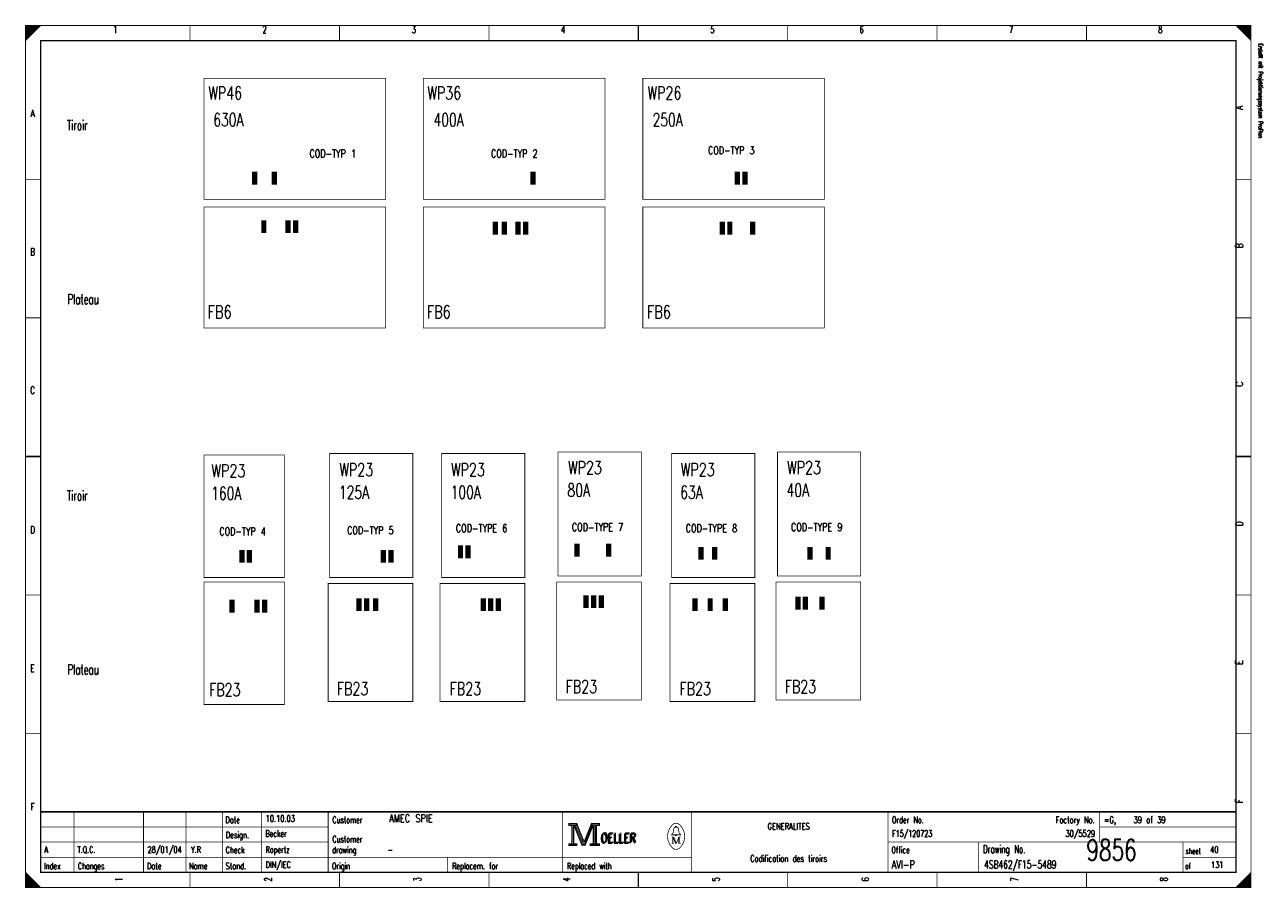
# Model space of a CAD drawing. Extents: x 0 to 409, y 0 to 285.
import ezdxf
from ezdxf.enums import TextEntityAlignment as Align

# ---------------------------------------------------------------- set-up
doc = ezdxf.new("R2010")
doc.units = 0
doc.header["$MEASUREMENT"] = 0
doc.layers.get('0').update_dxf_attribs({"color": 9, "linetype": 'CONTINUOUS'})
doc.styles.get("Standard").update_dxf_attribs({"font": 'TXT', "bigfont": 'TXT'})

msp = doc.modelspace()

# ---------------------------------------------------------------- linework, layer by layer
at = {"color": 0, "const_width": 0.25, "flags": 128}
for points in [[(0, 142.5), (0, 285), (405, 285), (405, 0), (0, 0), (0, 142.5)], [(0, 285), (5, 285), (0, 280), (0, 285)], [(0.25, 285), (0.25, 280.25), (0.5, 280.5), (0.5, 285), (0.75, 285), (0.75, 280.75), (1, 281), (1, 285), (1.25, 285), (1.25, 281.25), (1.5, 281.5), (1.5, 285), (1.75, 285), (1.75, 281.75), (2, 282)], [(2, 282), (2, 285), (2.25, 285), (2.25, 282.25), (2.5, 282.5), (2.5, 285), (2.75, 285), (2.75, 282.75), (3, 283), (3, 285), (3.25, 285), (3.25, 283.25), (3.5, 283.5), (3.5, 285), (3.75, 285)], [(3.75, 285), (3.75, 283.75), (4, 284), (4, 285), (4.25, 285), (4.25, 284.25), (4.5, 284.5), (4.5, 285), (4.75, 285), (4.75, 284.75)], [(400, 285), (405, 280), (404.75, 280.25), (404.75, 285), (404.5, 285), (404.5, 280.5), (404.25, 280.75), (404.25, 285), (404, 285), (404, 281), (403.75, 281.25), (403.75, 285), (403.5, 285), (403.5, 281.5), (403.25, 281.75)], [(401.5, 283.5), (401.5, 285), (401.25, 285), (401.25, 283.75), (401, 284), (401, 285), (400.75, 285), (400.75, 284.25), (400.5, 284.5), (400.5, 285), (400.25, 285), (400.25, 284.75)], [(403.25, 281.75), (403.25, 285), (403, 285), (403, 282), (402.75, 282.25), (402.75, 285), (402.5, 285), (402.5, 282.5), (402.25, 282.75), (402.25, 285), (402, 285), (402, 283), (401.75, 283.25), (401.75, 285), (401.5, 285)], [(179.5, 21.2), (179.5, 20.5), (180.5, 20.5), (180.5, 14.5), (179.5, 14.5), (179.5, 13.8), (182.2, 13.8), (182.2, 14.5), (181.2, 14.5), (181.2, 20.5), (182.2, 20.5), (182.2, 21.2), (179.5, 21.2)], [(180.7, 20.7), (180.7, 14.3), (181, 14.3), (181, 20.7)], [(181.2, 20.5), (183.9, 13.8), (184.9, 13.8), (187.6, 20.5)], [(181.8, 20.5), (184.2, 14.6), (184.6, 14.6)], [(182.2, 21.2), (184.6, 15.2), (187, 21.2)], [(182.2, 20.5), (184.4, 14.9), (184.7, 14.9)], [(184.6, 14.2), (184.9, 14.2), (187.4, 20.5)], [(184.6, 14.6), (184.8, 14.6), (187.2, 20.5)], [(187.6, 20.5), (187.6, 14.5), (186.6, 14.5), (186.6, 13.8), (187.1, 13.8)], [(187, 21.2), (187, 20.5), (188, 20.5), (188, 14.5), (187, 14.5), (187, 13.8), (189.7, 13.8), (189.7, 14.5), (188.7, 14.5), (188.7, 20.5), (189.7, 20.5), (189.7, 21.2), (187, 21.2)], [(187.8, 20.7), (187.8, 14.3), (188.3, 14.3), (188.3, 20.7), (188.5, 20.7), (188.5, 14.3)], [(214.8, 17.4), (213.5, 17.4), (213.5, 17.6), (214, 18), (214.3, 19.6)], [(213.9, 16.7), (213.9, 14.6), (213.5, 14.6)], [(213.9, 16.7), (214.8, 14.6), (215.1, 14.6)], [(214.8, 19.9), (214.8, 20.2), (215.2, 20.2), (215.2, 19.9)], [(215.2, 17.4), (216.5, 17.4), (216.5, 17.6), (216, 18), (215.7, 19.6)], [(0, 5), (0, 0), (5, 0), (0, 5), (0.25, 4.75), (0.25, 0), (0.5, 0), (0.5, 4.5), (0.75, 4.25), (0.75, 0), (1, 0), (1, 4), (1.25, 3.75), (1.25, 0), (1.5, 0)], [(404.75, 4.75), (404.75, 0), (404.5, 0), (404.5, 4.5), (404.25, 4.25), (404.25, 0), (404, 0), (404, 4), (403.75, 3.75), (403.75, 0), (403.5, 0), (403.5, 3.5), (403.25, 3.25), (403.25, 0), (403, 0)], [(1.5, 0), (1.5, 3.5), (1.75, 3.25), (1.75, 0), (2, 0), (2, 3), (2.25, 2.75), (2.25, 0), (2.5, 0), (2.5, 2.5), (2.75, 2.25), (2.75, 0), (3, 0), (3, 2), (3.25, 1.75)], [(3.25, 1.75), (3.25, 0), (3.5, 0), (3.5, 1.5), (3.75, 1.25), (3.75, 0), (4, 0), (4, 1), (4.25, 0.75), (4.25, 0), (4.5, 0), (4.5, 0.5), (4.75, 0.25)], [(401.25, 1.25), (401.25, 0), (401, 0), (401, 1), (400.75, 0.75), (400.75, 0), (400.5, 0), (400.5, 0.5), (400.25, 0.25), (400.25, 0)], [(403, 0), (403, 3), (402.75, 2.75), (402.75, 0), (402.5, 0), (402.5, 2.5), (402.25, 2.25), (402.25, 0), (402, 0), (402, 2), (401.75, 1.75), (401.75, 0), (401.5, 0), (401.5, 1.5), (401.25, 1.25)]]:
    msp.add_lwpolyline(points, dxfattribs=at)
at = {"color": 0, "flags": 128}
for points, const_width in [([(0, 285), (405, 285), (405, 0), (0, 0)], 0.25), ([(5, 280), (400, 280), (400, 5), (5, 5)], 0.5), ([(5, 280), (400, 280), (400, 5), (5, 5)], 0.25), ([(59, 267.5), (119, 267.5), (119, 227.5), (59, 227.5)], 0.25), ([(131.5, 267.5), (191.5, 267.5), (191.5, 227.5), (131.5, 227.5)], 0.25), ([(204, 267.5), (264, 267.5), (264, 227.5), (204, 227.5)], 0.25), ([(75, 236.5), (76.5, 236.5), (76.5, 232.5), (75, 232.5)], 0.25), ([(81.5, 236.5), (83, 236.5), (83, 232.5), (81.5, 232.5)], 0.25), ([(167, 236.5), (168.5, 236.5), (168.5, 232.5), (167, 232.5)], 0.25), ([(234.5, 236.5), (236, 236.5), (236, 232.5), (234.5, 232.5)], 0.25), ([(237, 236.5), (238.5, 236.5), (238.5, 232.5), (237, 232.5)], 0.25), ([(59, 225), (119, 225), (119, 185), (59, 185)], 0.25), ([(131.5, 225), (191.5, 225), (191.5, 185), (131.5, 185)], 0.25), ([(204, 225), (264, 225), (264, 185), (204, 185)], 0.25), ([(78, 220.5), (79.5, 220.5), (79.5, 216.5), (78, 216.5)], 0.25), ([(86, 220.5), (87.5, 220.5), (87.5, 216.5), (86, 216.5)], 0.25), ([(88.5, 220.5), (90, 220.5), (90, 216.5), (88.5, 216.5)], 0.25), ([(154.5, 220), (156, 220), (156, 216), (154.5, 216)], 0.25), ([(157.5, 220), (159, 220), (159, 216), (157.5, 216)], 0.25), ([(162, 220), (163.5, 220), (163.5, 216), (162, 216)], 0.25), ([(162, 220), (163.5, 220), (163.5, 216), (162, 216)], 0.25), ([(164.5, 220), (166, 220), (166, 216), (164.5, 216)], 0.25), ([(229.5, 220), (231, 220), (231, 216), (229.5, 216)], 0.25), ([(232, 220), (233.5, 220), (233.5, 216), (232, 216)], 0.25), ([(239.5, 220), (241, 220), (241, 216), (239.5, 216)], 0.25), ([(100.5, 143.5), (128, 143.5), (128, 102.5), (100.5, 102.5)], 0.25), ([(137.5, 143.5), (165, 143.5), (165, 102.5), (137.5, 102.5)], 0.25), ([(176, 144), (203.5, 144), (203.5, 103), (176, 103)], 0.25), ([(213.5, 143.5), (241, 143.5), (241, 102.5), (213.5, 102.5)], 0.25), ([(248.5, 144), (276, 144), (276, 103), (248.5, 103)], 0.25), ([(59, 143), (85.5, 143), (85.5, 102.5), (59, 102.5)], 0.25), ([(70.75, 111.5), (72.25, 111.5), (72.25, 107.5), (70.75, 107.5)], 0.25), ([(73.25, 111.5), (74.75, 111.5), (74.75, 107.5), (73.25, 107.5)], 0.25), ([(117.5, 111.5), (119, 111.5), (119, 107.5), (117.5, 107.5)], 0.25), ([(120, 111.5), (121.5, 111.5), (121.5, 107.5), (120, 107.5)], 0.25), ([(143, 113), (144.5, 113), (144.5, 109), (143, 109)], 0.25), ([(145.5, 113), (147, 113), (147, 109), (145.5, 109)], 0.25), ([(181.5, 113.5), (183, 113.5), (183, 109.5), (181.5, 109.5)], 0.25), ([(192, 113.5), (193.5, 113.5), (193.5, 109.5), (192, 109.5)], 0.25), ([(222.5, 112.5), (224, 112.5), (224, 108.5), (222.5, 108.5)], 0.25), ([(227, 112.5), (228.5, 112.5), (228.5, 108.5), (227, 108.5)], 0.25), ([(258.5, 112.5), (260, 112.5), (260, 108.5), (258.5, 108.5)], 0.25), ([(264.5, 112.5), (266, 112.5), (266, 108.5), (264.5, 108.5)], 0.25), ([(59, 101), (85.5, 101), (85.5, 60.5), (59, 60.5)], 0.25), ([(100, 100.5), (128, 100.5), (128, 61.5), (100, 61.5)], 0.25), ([(137, 100.5), (165, 100.5), (165, 61.5), (137, 61.5)], 0.25), ([(175.5, 101), (203.5, 101), (203.5, 62), (175.5, 62)], 0.25), ([(213, 100.5), (241, 100.5), (241, 61.5), (213, 61.5)], 0.25), ([(248, 101), (276, 101), (276, 62), (248, 62)], 0.25), ([(67.5, 95), (69, 95), (69, 91), (67.5, 91)], 0.25), ([(75.75, 95), (77.25, 95), (77.25, 91), (75.75, 91)], 0.25), ([(78.25, 95), (79.75, 95), (79.75, 91), (78.25, 91)], 0.25), ([(109.5, 95.5), (111, 95.5), (111, 91.5), (109.5, 91.5)], 0.25), ([(112, 95.5), (113.5, 95.5), (113.5, 91.5), (112, 91.5)], 0.25), ([(115, 95.5), (116.5, 95.5), (116.5, 91.5), (115, 91.5)], 0.25), ([(150.5, 95.5), (152, 95.5), (152, 91.5), (150.5, 91.5)], 0.25), ([(153, 95.5), (154.5, 95.5), (154.5, 91.5), (153, 91.5)], 0.25), ([(155.5, 95.5), (157, 95.5), (157, 91.5), (155.5, 91.5)], 0.25), ([(184.5, 96.5), (186, 96.5), (186, 92.5), (184.5, 92.5)], 0.25), ([(187, 96.5), (188.5, 96.5), (188.5, 92.5), (187, 92.5)], 0.25), ([(189.5, 96.5), (191, 96.5), (191, 92.5), (189.5, 92.5)], 0.25), ([(220.5, 95.5), (222, 95.5), (222, 91.5), (220.5, 91.5)], 0.25), ([(225.5, 95.5), (227, 95.5), (227, 91.5), (225.5, 91.5)], 0.25), ([(230.5, 95.5), (232, 95.5), (232, 91.5), (230.5, 91.5)], 0.25), ([(254.5, 96), (256, 96), (256, 92), (254.5, 92)], 0.25), ([(257, 96), (258.5, 96), (258.5, 92), (257, 92)], 0.25), ([(262.5, 96), (264, 96), (264, 92), (262.5, 92)], 0.25), ([(179.7, 21), (182, 21), (182, 20.7), (179.7, 20.7)], 0.25), ([(187.2, 21), (189.5, 21), (189.5, 20.7), (187.2, 20.7)], 0.25), ([(214.8, 17.4), (215.2, 17.4), (215.2, 17.1), (214.8, 17.1)], 0.25), ([(179.7, 14.3), (182, 14.3), (182, 14), (179.7, 14)], 0.25), ([(186.8, 14.3), (189.5, 14.3), (189.5, 14), (186.8, 14)], 0.25)]:
    msp.add_lwpolyline(points, close=True, dxfattribs=dict(at, const_width=const_width))
at = {"color": 0}
for points, const_width in [([(54.375, 285), (54.375, 280)], 0.25), ([(103.75, 285), (103.75, 280)], 0.25), ([(153.125, 285), (153.125, 280)], 0.25), ([(202.5, 280), (202.5, 285)], 0.5), ([(202.5, 285), (202.5, 280)], 0.25), ([(251.875, 285), (251.875, 280)], 0.25), ([(301.25, 285), (301.25, 280)], 0.25), ([(350.625, 285), (350.625, 280)], 0.25), ([(0, 234.167), (5, 234.167)], 0.25), ([(405, 234.167), (400, 234.167)], 0.25), ([(0, 188.334), (5, 188.334)], 0.25), ([(405, 188.334), (400, 188.334)], 0.25), ([(5, 142.5), (0, 142.5)], 0.5), ([(0, 142.5), (5, 142.5)], 0.25), ([(400, 142.5), (405, 142.5)], 0.5), ([(405, 142.5), (400, 142.5)], 0.25), ([(0, 96.667), (5, 96.667)], 0.25), ([(405, 96.667), (400, 96.667)], 0.25), ([(0, 50.834), (5, 50.834)], 0.25), ([(405, 50.834), (400, 50.834)], 0.25), ([(400, 25), (5, 25)], 0.5), ([(16, 5), (16, 25)], 0.25), ([(39, 5), (39, 25)], 0.25), ([(53, 5), (53, 25)], 0.25), ([(65, 25), (65, 5)], 0.25), ([(78, 25), (78, 5)], 0.25), ([(100, 25), (100, 5)], 0.25), ([(177.5, 25), (177.5, 5)], 0.25), ([(220, 25), (220, 5)], 0.25), ([(285, 25), (285, 5)], 0.25), ([(355, 25), (355, 15)], 0.25), ([(181.5, 20.5), (184, 14.2)], 0.25), ([(184.7, 14.9), (187, 20.6)], 0.25), ([(5, 20), (100, 20)], 0.25), ([(213.5, 16.7), (214.2, 16.7)], 0.25), ([(214.2, 16.7), (215.1, 14.6)], 0.25), ([(214.6, 19.9), (215.5, 19.9)], 0.25), ([(215.1, 14.6), (215.9, 16.7)], 0.25), ([(215.9, 14.6), (215.9, 16.7)], 0.25), ([(215.9, 16.7), (216.5, 16.7)], 0.25), ([(216.1, 16.7), (216.1, 14.6)], 0.25), ([(355, 20), (400, 20)], 0.25), ([(5, 15), (100, 15)], 0.25), ([(184, 14.2), (184.6, 14.2)], 0.25), ([(213.9, 14.6), (214.3, 14.6)], 0.25), ([(216.5, 14.6), (215.7, 14.6)], 0.25), ([(285, 15), (400, 15)], 0.25), ([(315, 15), (315, 5)], 0.25), ([(382.5, 15), (382.5, 5)], 0.25), ([(5, 10), (220, 10)], 0.25), ([(139.5, 10), (139.5, 5)], 0.25), ([(382.5, 10), (400, 10)], 0.25), ([(54.375, 0), (54.375, 5)], 0.25), ([(103.75, 0), (103.75, 5)], 0.25), ([(153.125, 0), (153.125, 5)], 0.25), ([(202.5, 5), (202.5, 0)], 0.5), ([(202.5, 0), (202.5, 5)], 0.25), ([(251.875, 0), (251.875, 5)], 0.25), ([(301.25, 0), (301.25, 5)], 0.25), ([(350.625, 0), (350.625, 5)], 0.25), ([(405, 5), (400, 0)], 0.25), ([(4.75, 0), (4.75, 0.25)], 0.25)]:
    msp.add_lwpolyline(points, dxfattribs=dict(at, const_width=const_width))
at = {"color": 0, "const_width": 0.25, "flags": 128}
for points in [[(213.499601, 20.388348, 0.373815), (213.488, 13.425, 0.373815)], [(216.493359, 20.403602, 0.530775), (213.513, 20.413, 0.530775)], [(216.498075, 13.401685, 0.378582), (216.463, 20.438, 0.378582)], [(214.6, 19.9, 0.414214), (214.3, 19.6, 0.414214)], [(215.7, 19.6, 0.414214), (215.4, 19.9, 0.414214)], [(213.502705, 13.401803, 0.532213), (216.488, 13.388, 0.532213)]]:
    msp.add_lwpolyline(points, format="xyb", dxfattribs=at)
at = {"color": 0}
for points in [[(75, 236.5), (76.5, 236.5), (75, 232.5), (76.5, 232.5)], [(81.5, 236.5), (83, 236.5), (81.5, 232.5), (83, 232.5)], [(167, 236.5), (168.5, 236.5), (167, 232.5), (168.5, 232.5)], [(234.5, 236.5), (236, 236.5), (234.5, 232.5), (236, 232.5)], [(237, 236.5), (238.5, 236.5), (237, 232.5), (238.5, 232.5)], [(78, 220.5), (79.5, 220.5), (78, 216.5), (79.5, 216.5)], [(86, 220.5), (87.5, 220.5), (86, 216.5), (87.5, 216.5)], [(88.5, 220.5), (90, 220.5), (88.5, 216.5), (90, 216.5)], [(154.5, 220), (156, 220), (154.5, 216), (156, 216)], [(157.5, 220), (159, 220), (157.5, 216), (159, 216)], [(162, 220), (163.5, 220), (162, 216), (163.5, 216)], [(162, 220), (163.5, 220), (162, 216), (163.5, 216)], [(164.5, 220), (166, 220), (164.5, 216), (166, 216)], [(229.5, 220), (231, 220), (229.5, 216), (231, 216)], [(232, 220), (233.5, 220), (232, 216), (233.5, 216)], [(239.5, 220), (241, 220), (239.5, 216), (241, 216)], [(70.75, 111.5), (72.25, 111.5), (70.75, 107.5), (72.25, 107.5)], [(73.25, 111.5), (74.75, 111.5), (73.25, 107.5), (74.75, 107.5)], [(117.5, 111.5), (119, 111.5), (117.5, 107.5), (119, 107.5)], [(120, 111.5), (121.5, 111.5), (120, 107.5), (121.5, 107.5)], [(143, 113), (144.5, 113), (143, 109), (144.5, 109)], [(145.5, 113), (147, 113), (145.5, 109), (147, 109)], [(181.5, 113.5), (183, 113.5), (181.5, 109.5), (183, 109.5)], [(192, 113.5), (193.5, 113.5), (192, 109.5), (193.5, 109.5)], [(222.5, 112.5), (224, 112.5), (222.5, 108.5), (224, 108.5)], [(227, 112.5), (228.5, 112.5), (227, 108.5), (228.5, 108.5)], [(258.5, 112.5), (260, 112.5), (258.5, 108.5), (260, 108.5)], [(264.5, 112.5), (266, 112.5), (264.5, 108.5), (266, 108.5)], [(67.5, 95), (69, 95), (67.5, 91), (69, 91)], [(75.75, 95), (77.25, 95), (75.75, 91), (77.25, 91)], [(78.25, 95), (79.75, 95), (78.25, 91), (79.75, 91)], [(109.5, 95.5), (111, 95.5), (109.5, 91.5), (111, 91.5)], [(112, 95.5), (113.5, 95.5), (112, 91.5), (113.5, 91.5)], [(115, 95.5), (116.5, 95.5), (115, 91.5), (116.5, 91.5)], [(150.5, 95.5), (152, 95.5), (150.5, 91.5), (152, 91.5)], [(153, 95.5), (154.5, 95.5), (153, 91.5), (154.5, 91.5)], [(155.5, 95.5), (157, 95.5), (155.5, 91.5), (157, 91.5)], [(184.5, 96.5), (186, 96.5), (184.5, 92.5), (186, 92.5)], [(187, 96.5), (188.5, 96.5), (187, 92.5), (188.5, 92.5)], [(189.5, 96.5), (191, 96.5), (189.5, 92.5), (191, 92.5)], [(220.5, 95.5), (222, 95.5), (220.5, 91.5), (222, 91.5)], [(225.5, 95.5), (227, 95.5), (225.5, 91.5), (227, 91.5)], [(230.5, 95.5), (232, 95.5), (230.5, 91.5), (232, 91.5)], [(254.5, 96), (256, 96), (254.5, 92), (256, 92)], [(257, 96), (258.5, 96), (257, 92), (258.5, 92)], [(262.5, 96), (264, 96), (262.5, 92), (264, 92)]]:
    msp.add_solid(points, dxfattribs=at)

# ---------------------------------------------------------------- texts
for s, height, width, p in [('1', 2.38125, 0.672, (29.654421, 284.858032)), ('2', 2.38125, 0.672, (78.988169, 284.858032)), ('3', 2.38125, 0.672, (128.321918, 284.858032)), ('4', 2.38125, 0.672, (177.655666, 284.858032)), ('5', 2.38125, 0.672, (226.989415, 284.858032)), ('6', 2.38125, 0.672, (276.323163, 284.858032)), ('7', 2.38125, 0.672, (325.656912, 284.858032)), ('8', 2.38125, 0.672, (374.99066, 284.858032)), ('A', 2.38125, 0.76, (2.325654, 257.174346)), ('B', 2.38125, 0.76, (2.325654, 211.389788)), ('C', 2.38125, 0.76, (2.325654, 165.60523)), ('D', 2.38125, 0.76, (2.325654, 119.465753)), ('E', 2.38125, 0.76, (2.325654, 73.681196)), ('F', 2.38125, 0.76, (2.325654, 27.896638)), ('GENERALITES', 2.143125, 0.76, (252.188667, 21.295143)), ('Codification des tiroirs', 2.143125, 0.614667, (252.188667, 10.647572))]:
    msp.add_text(s, height=height, dxfattribs=dict(at, width=width)).set_placement(p, align=Align.TOP_CENTER)
at = {"color": 0, "width": 0.622634}
msp.add_text('Erstellt mit Projektierungssystem ProPlan', height=1.42875, rotation=270, dxfattribs=at).set_placement((407.023879, 279.056912), align=Align.BOTTOM_LEFT)
at = {"color": 0}
for s, height, width, p in [('WP46', 4.28625, 0.716, (60.39396, 264.840598)), ('WP36', 4.28625, 0.716, (132.797447, 264.840598)), ('WP26', 4.28625, 0.716, (205.555853, 264.840598)), ('Tiroir', 3.33375, 0.626667, (13.675965, 253.696139)), ('630A', 4.28625, 0.694, (62.069178, 255.967621)), ('400A', 4.28625, 0.694, (134.827584, 255.967621)), ('250A', 4.28625, 0.694, (207.231071, 255.967621)), ('COD-TYP 1', 2.619375, 0.736, (93.868151, 243.971357)), ('COD-TYP 2', 2.619375, 0.736, (153.849471, 243.971357)), ('COD-TYP 3', 2.619375, 0.736, (225.54312, 245.036115)), ('Plateau', 3.33375, 0.622857, (13.87472, 196.199253)), ('FB6', 4.28625, 0.730667, (60.195205, 192.437111)), ('FB6', 4.28625, 0.730667, (132.598692, 192.437111)), ('FB6', 4.28625, 0.730667, (205.357098, 192.437111)), ('WP23', 4.28625, 0.716, (61.458717, 139.909091)), ('WP23', 4.28625, 0.716, (103.694085, 140.26401)), ('WP23', 4.28625, 0.716, (140.605666, 140.26401)), ('WP23', 4.28625, 0.716, (179.291843, 140.973848)), ('WP23', 4.28625, 0.716, (216.558344, 140.26401)), ('WP23', 4.28625, 0.716, (251.69533, 140.973848)), ('Tiroir', 3.33375, 0.626667, (13.675965, 131.249066)), ('160A', 4.28625, 0.694, (61.35934, 132.455791)), ('125A', 4.28625, 0.694, (103.594707, 132.81071)), ('100A', 4.28625, 0.694, (140.506289, 132.81071)), ('80A', 4.28625, 0.701333, (179.080666, 133.520548)), ('63A', 4.28625, 0.701333, (216.347167, 132.81071)), ('40A', 4.28625, 0.701333, (251.484153, 133.520548)), ('COD-TYP 4', 2.619375, 0.736, (64.05495, 119.039851)), ('COD-TYP 5', 2.619375, 0.736, (106.290318, 119.39477)), ('COD-TYPE 6', 2.619375, 0.7384, (142.224097, 120.104608)), ('COD-TYPE 7', 2.619375, 0.7384, (180.555355, 120.459527)), ('COD-TYPE 8', 2.619375, 0.7384, (218.176775, 120.104608)), ('COD-TYPE 9', 2.619375, 0.7384, (252.958842, 120.459527)), ('Plateau', 3.33375, 0.622857, (13.87472, 73.752179)), ('FB23', 4.28625, 0.716, (60.661924, 67.505604)), ('FB23', 4.28625, 0.716, (102.897291, 67.860523)), ('FB23', 4.28625, 0.716, (140.163792, 67.860523)), ('FB23', 4.28625, 0.716, (178.49505, 68.570361)), ('FB23', 4.28625, 0.716, (216.116469, 67.860523)), ('FB23', 4.28625, 0.716, (250.898537, 68.570361)), ('Date', 2.143125, 0.64, (66.054919, 23.424658)), ('Customer', 2.143125, 0.62, (101.403082, 23.424658)), ('Order No.', 2.143125, 0.656889, (286.328331, 23.424658)), ('=G,    39 of 39', 2.143125, 0.681067, (356.408873, 23.424658)), ('Design.', 2.143125, 0.636571, (66.191563, 18.455791)), ('Customer', 2.143125, 0.62, (101.403082, 17.036115)), ('OELLER', 3.095625, 0.76, (189.964259, 17.745953)), ('OELLER', 3.095625, 0.76, (189.964259, 17.745953)), ('OELLER', 3.095625, 0.76, (190.319178, 18.100872)), ('Check', 2.143125, 0.632, (66.11703, 13.486924)), ('drawing', 2.143125, 0.6, (101.328549, 13.486924)), ('Office', 2.143125, 0.626667, (286.154421, 13.486924)), ('Drawing No.', 2.619375, 0.646545, (316.427242, 13.983811)), ('sheet', 1.905, 0.6, (383.377397, 12.990037)), ('Index', 2.143125, 0.632, (6.086021, 8.163138)), ('Changes', 2.143125, 0.622857, (17.262422, 8.163138)), ('Stand.', 2.143125, 0.642667, (66.11703, 8.163138)), ('Origin', 2.143125, 0.626667, (101.266438, 8.163138)), ('Replacem. for', 2.143125, 0.627077, (140.973007, 8.163138)), ('Replaced with', 2.143125, 0.619692, (178.949346, 8.163138)), ('of', 1.905, 0.6, (383.228331, 8.021171)), ('Date', 2.143125, 0.64, (40.145828, 8.163138)), ('Name', 2.143125, 0.64, (54.03736, 8.163138))]:
    msp.add_text(s, height=height, dxfattribs=dict(at, width=width)).set_placement(p, align=Align.TOP_LEFT)
at = {"color": 0, "width": 0.76}
for s, p in [('A', (399.909527, 257.174346)), ('B', (399.909527, 211.389788)), ('C', (399.921949, 165.60523)), ('D', (399.921949, 119.465753)), ('E', (399.909527, 73.681196)), ('F', (399.909527, 27.896638))]:
    msp.add_text(s, height=2.38125, rotation=90, dxfattribs=at).set_placement(p, align=Align.TOP_LEFT)
at = {"color": 0}
for s, height, width, p in [('10.10.03', 2.143125, 0.678, (79.33599, 21.082192)), ('AMEC SPIE', 2.619375, 0.752889, (120.157005, 20.769863)), ('Becker', 2.143125, 0.626667, (79.273879, 16.113325)), ('F15/120723', 2.143125, 0.6832, (286.390442, 16.113325)), ('A', 2.143125, 0.76, (6.212017, 10.789539)), ('T.Q.C.', 2.143125, 0.728, (17.163045, 10.789539)), ('28/01/04', 2.143125, 0.678, (40.294894, 10.789539)), ('Y.R', 2.143125, 0.738667, (54.665567, 10.789539)), ('Ropertz', 2.143125, 0.622857, (79.323568, 10.789539)), ('-', 2.143125, 0.696, (119.651245, 10.789539)), ('9856', 7, 0.6928, (350.581462, 6.783637)), ('40', 2.143125, 0.672, (391.501494, 10.789539)), ('DIN/IEC', 2.143125, 0.750857, (79.348412, 5.820672)), ('AVI-P', 2.619375, 0.7472, (286.241376, 5.508344)), ('4SB462/F15-5489', 2.619375, 0.6928, (316.787484, 5.508344)), ('131', 2.143125, 0.672, (391.771233, 5.820672))]:
    msp.add_text(s, height=height, dxfattribs=dict(at, width=width)).set_placement(p, align=Align.BOTTOM_LEFT)
at = {"color": 0, "width": 0.646545}
msp.add_text('Factory No.', height=2.143125, dxfattribs=at).set_placement((353.349471, 23.424658), align=Align.TOP_RIGHT)
at = {"color": 0, "width": 0.675429}
msp.add_text('30/5529', height=2.143125, dxfattribs=at).set_placement((353.464819, 16.113325), align=Align.BOTTOM_RIGHT)
at = {"color": 0, "width": 0.672}
for s, p in [('1', (29.654421, 2.697385)), ('2', (78.988169, 2.697385)), ('3', (128.321918, 2.697385)), ('4', (177.655666, 2.697385)), ('5', (226.989415, 2.697385)), ('6', (276.323163, 2.697385)), ('7', (325.656912, 2.697385)), ('8', (374.99066, 2.697385))]:
    msp.add_text(s, height=2.38125, rotation=90, dxfattribs=at).set_placement(p, align=Align.TOP_CENTER)

doc.saveas('drawing.dxf')
